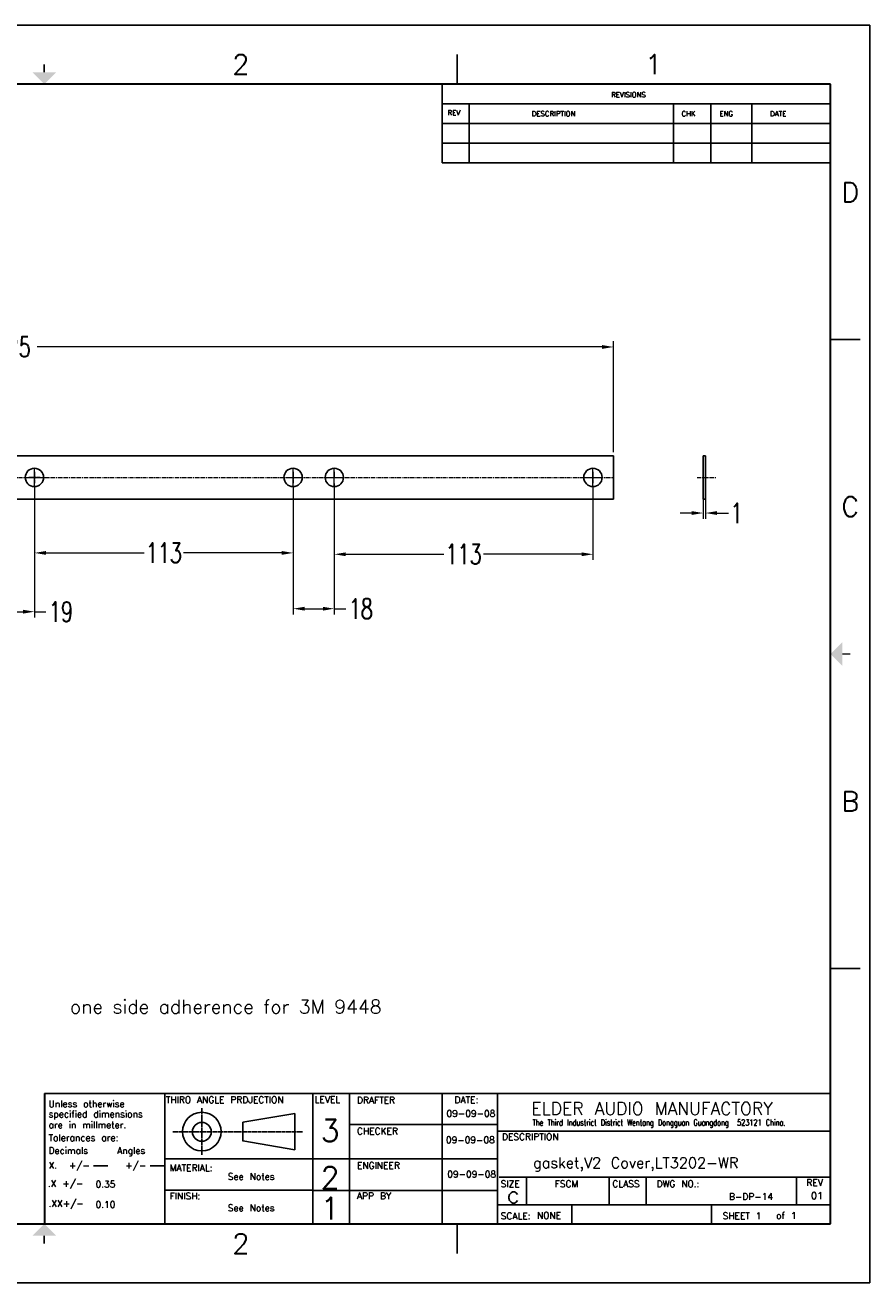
# Model space of a CAD drawing. Extents: x 1930 to 2658, y -78 to 472.
# Tile 2 of 2: x 2289 to 2658, y -78 to 472. Entities that reach past the tile are written whole.
import ezdxf
from ezdxf.enums import TextEntityAlignment as Align

# ---------------------------------------------------------------- set-up
doc = ezdxf.new("R2010")
doc.units = 0
doc.header["$LTSCALE"] = 2.5
doc.header["$MEASUREMENT"] = 0
doc.linetypes.add('CENTER', pattern=[0.6, 0.375, -0.075, 0.075, -0.075])
doc.layers.get('0').update_dxf_attribs({"linetype": 'CONTINUOUS'})
doc.layers.get('Defpoints').update_dxf_attribs({"linetype": 'CONTINUOUS'})
for name, color, linetype in [('5标注', 1, 'CONTINUOUS'), ('6文本', 5, 'CONTINUOUS'), ('DEFAULT_1', 7, 'CENTER'), ('Title Block', 7, 'CONTINUOUS')]:
    doc.layers.add(name, color=color, linetype=linetype)
doc.layers.add('center', color=1, linetype='CENTER', lineweight=5)
doc.styles.add('Roman', font='romans')
doc.styles.add('SIMPLEX', font='simplex')
doc.styles.get("Standard").update_dxf_attribs({"font": 'txt', "bigfont": 'gbcbig.shx'})
doc.styles.add('TXT', font='txt.shx', dxfattribs={"width": 0.7, "bigfont": 'INTECAD.SHX'})
doc.dimstyles.new('标准样式', dxfattribs={"dimscale": 2.5, "dimtxt": 3.5, "dimasz": 2, "dimexe": 1, "dimexo": 0, "dimgap": 1, "dimtad": 0, "dimtoh": 1, "dimdec": 1, "dimdsep": 46, "dimtxsty": 'TXT', "dimsah": 1, "dimcen": 0.09, "dimclrd": 5, "dimclre": 252, "dimadec": 0, "dimazin": 0, "dimtfac": 1, "dimtdec": 1, "dimtofl": 0, "dimtmove": 0, "dimatfit": 3, "dimfxl": 0, "dimtzin": 0, "dimlwd": 13, "dimlwe": 13, "dimarcsym": 0})

# ---------------------------------------------------------------- blocks, each defined once
blk = doc.blocks.new('*D23')
at = {"layer": '5标注', "color": 252, "lineweight": 13}
for p, q in [((2585.26, 264.87), (2585.26, 256.32)), ((2586.26, 264.87), (2586.26, 256.32))]:
    blk.add_line(p, q, dxfattribs=at)
at = {"layer": '5标注', "color": 5, "lineweight": 13}
for p, q in [((2580.26, 258.82), (2575.26, 258.82)), ((2591.26, 258.82), (2596.26, 258.82))]:
    blk.add_line(p, q, dxfattribs=at)
at = {"layer": '5标注', "color": 5}
for points in [[(2580.26, 259.65), (2580.26, 257.98), (2585.26, 258.82)], [(2591.26, 259.65), (2591.26, 257.98), (2586.26, 258.82)]]:
    blk.add_solid(points, dxfattribs=at)
at = {"layer": 'Defpoints', "color": 0}
for p in [(2585.26, 264.87), (2586.26, 264.87), (2586.26, 258.82)]:
    blk.add_point(p, dxfattribs=at)
at = {"layer": '5标注', "color": 0, "insert": (2599.79, 258.82), "char_height": 8.75, "attachment_point": 5, "style": 'TXT'}
blk.add_mtext('1', dxfattribs=at)
blk = doc.blocks.new('*D21')
at = {"layer": '5标注', "color": 252, "lineweight": 13}
for p, q in [((2274.1, 270.24), (2274.1, 213.2)), ((2293.1, 270.24), (2293.1, 213.2))]:
    blk.add_line(p, q, dxfattribs=at)
at = {"layer": '5标注', "color": 5, "lineweight": 13}
for p, q in [((2279.1, 215.7), (2288.1, 215.7)), ((2293.1, 215.7), (2298.1, 215.7))]:
    blk.add_line(p, q, dxfattribs=at)
at = {"layer": '5标注', "color": 5}
for points in [[(2279.1, 216.54), (2279.1, 214.87), (2274.1, 215.7)], [(2288.1, 216.54), (2288.1, 214.87), (2293.1, 215.7)]]:
    blk.add_solid(points, dxfattribs=at)
at = {"layer": 'Defpoints', "color": 0}
for p in [(2274.1, 270.24), (2293.1, 270.24), (2293.1, 215.7)]:
    blk.add_point(p, dxfattribs=at)
at = {"layer": '5标注', "color": 0, "insert": (2304.69, 215.7), "char_height": 8.75, "attachment_point": 5, "style": 'TXT'}
blk.add_mtext('19', dxfattribs=at)
blk = doc.blocks.new('*D16')
at = {"layer": '5标注', "color": 252, "lineweight": 13}
for p, q in [((2021.1, 285.46), (2021.1, 333.89)), ((2546.1, 285.46), (2546.1, 333.89))]:
    blk.add_line(p, q, dxfattribs=at)
at = {"layer": '5标注', "color": 5, "lineweight": 13}
for p, q in [((2026.1, 331.39), (2272.94, 331.39)), ((2541.1, 331.39), (2294.27, 331.39))]:
    blk.add_line(p, q, dxfattribs=at)
at = {"layer": '5标注', "color": 5}
for points in [[(2026.1, 332.22), (2026.1, 330.56), (2021.1, 331.39)], [(2541.1, 332.22), (2541.1, 330.56), (2546.1, 331.39)]]:
    blk.add_solid(points, dxfattribs=at)
at = {"layer": 'Defpoints', "color": 0}
for p in [(2546.1, 331.39), (2021.1, 285.46), (2546.1, 285.46)]:
    blk.add_point(p, dxfattribs=at)
at = {"layer": '5标注', "color": 0, "insert": (2283.6, 331.39), "char_height": 8.75, "attachment_point": 5, "style": 'TXT'}
blk.add_mtext('525', dxfattribs=at)
blk = doc.blocks.new('*D15')
at = {"layer": '5标注', "color": 252, "lineweight": 13}
for p, q in [((2293.1, 270.24), (2293.1, 238.9)), ((2406.1, 270.24), (2406.1, 238.9))]:
    blk.add_line(p, q, dxfattribs=at)
at = {"layer": '5标注', "color": 5, "lineweight": 13}
for p, q in [((2298.1, 241.4), (2340.98, 241.4)), ((2401.1, 241.4), (2358.23, 241.4))]:
    blk.add_line(p, q, dxfattribs=at)
at = {"layer": '5标注', "color": 5}
for points in [[(2298.1, 242.23), (2298.1, 240.56), (2293.1, 241.4)], [(2401.1, 242.23), (2401.1, 240.56), (2406.1, 241.4)]]:
    blk.add_solid(points, dxfattribs=at)
at = {"layer": 'Defpoints', "color": 0}
for p in [(2293.1, 270.24), (2406.1, 270.24), (2406.1, 241.4)]:
    blk.add_point(p, dxfattribs=at)
at = {"layer": '5标注', "color": 0, "insert": (2349.6, 241.4), "char_height": 8.75, "attachment_point": 5, "style": 'TXT'}
blk.add_mtext('113', dxfattribs=at)
blk = doc.blocks.new('*D14')
at = {"layer": '5标注', "color": 252, "lineweight": 13}
for p, q in [((2406.1, 270.24), (2406.1, 214.52)), ((2424.1, 270.24), (2424.1, 214.52))]:
    blk.add_line(p, q, dxfattribs=at)
at = {"layer": '5标注', "color": 5, "lineweight": 13}
for p, q in [((2411.1, 217.02), (2419.1, 217.02)), ((2424.1, 217.02), (2429.1, 217.02))]:
    blk.add_line(p, q, dxfattribs=at)
at = {"layer": '5标注', "color": 5}
for points in [[(2411.1, 217.85), (2411.1, 216.18), (2406.1, 217.02)], [(2419.1, 217.85), (2419.1, 216.18), (2424.1, 217.02)]]:
    blk.add_solid(points, dxfattribs=at)
at = {"layer": 'Defpoints', "color": 0}
for p in [(2406.1, 270.24), (2424.1, 270.24), (2424.1, 217.02)]:
    blk.add_point(p, dxfattribs=at)
at = {"layer": '5标注', "color": 0, "insert": (2435.69, 217.02), "char_height": 8.75, "attachment_point": 5, "style": 'TXT'}
blk.add_mtext('18', dxfattribs=at)
blk = doc.blocks.new('*D13')
at = {"layer": '5标注', "color": 252, "lineweight": 13}
for p, q in [((2424.1, 271.77), (2424.1, 238.3)), ((2537.1, 270.24), (2537.1, 238.3))]:
    blk.add_line(p, q, dxfattribs=at)
at = {"layer": '5标注', "color": 5, "lineweight": 13}
for p, q in [((2429.1, 240.8), (2471.98, 240.8)), ((2532.1, 240.8), (2489.23, 240.8))]:
    blk.add_line(p, q, dxfattribs=at)
at = {"layer": '5标注', "color": 5}
for points in [[(2429.1, 241.63), (2429.1, 239.97), (2424.1, 240.8)], [(2532.1, 241.63), (2532.1, 239.97), (2537.1, 240.8)]]:
    blk.add_solid(points, dxfattribs=at)
at = {"layer": 'Defpoints', "color": 0}
for p in [(2424.1, 271.77), (2537.1, 270.24), (2537.1, 240.8)]:
    blk.add_point(p, dxfattribs=at)
at = {"layer": '5标注', "color": 0, "insert": (2480.6, 240.8), "char_height": 8.75, "attachment_point": 5, "style": 'TXT'}
blk.add_mtext('113', dxfattribs=at)

msp = doc.modelspace()

# ---------------------------------------------------------------- linework, layer by layer
at = {"color": 7, "linetype": 'Continuous'}
for p, q in [((2546.1, 283.87), (2021.1, 283.87)), ((2546.1, 264.87), (2546.1, 283.87)), ((2585.26, 264.87), (2585.26, 283.87)), ((2586.26, 283.87), (2585.26, 283.87)), ((2586.26, 264.87), (2586.26, 283.87)), ((2021.1, 264.87), (2546.1, 264.87)), ((2586.26, 264.87), (2585.26, 264.87))]:
    msp.add_line(p, q, dxfattribs=at)
at = {"lineweight": 30}
msp.add_line((2297.55, 5.1), (2297.55, -51.82), dxfattribs=at)
for p, q in [((2297.55, 5.1), (2640.89, 5.1)), ((2350.08, 5.1), (2350.08, -51.82)), ((2414.7, 5.1), (2414.7, -51.45)), ((2430.77, 4.73), (2430.77, -51.82)), ((2471.29, 4.73), (2471.29, -51.82)), ((2495.39, 4.73), (2495.39, -51.82)), ((2431.13, -8.4), (2495.39, -8.4)), ((2495.75, -11.32), (2640.89, -11.32)), ((2350.08, -23.36), (2495.75, -23.36)), ((2496.12, -31.39), (2640.89, -31.39)), ((2508.08, -31.38), (2508.08, -43.34)), ((2544.13, -31.7), (2544.13, -43.34)), ((2560.35, -31.54), (2560.35, -43.34)), ((2626.09, -31.54), (2626.09, -43.5)), ((2350.08, -37.06), (2414.7, -37.06)), ((2414.7, -37.23), (2495.02, -37.23)), ((2495.75, -43.43), (2640.89, -43.43)), ((2527.92, -43.34), (2527.92, -51.68))]:
    msp.add_line(p, q)
at = {"linetype": 'CENTER'}
for p, q in [((2366.23, -1.32), (2366.23, -21.6)), ((2353.52, -11.58), (2410.3, -11.58))]:
    msp.add_line(p, q, dxfattribs=at)
at = {"linetype": 'Continuous'}
for p, q in [((2384.08, -7.4), (2406.82, -3.53)), ((2406.82, -3.53), (2406.82, -19.47)), ((2384.08, -15.6), (2384.08, -7.4)), ((2406.82, -19.47), (2384.08, -15.53))]:
    msp.add_line(p, q, dxfattribs=at)
at = {"color": 7, "linetype": 'Continuous'}
for centre in [(2293.1, 274.37), (2406.1, 274.37), (2424.1, 274.37), (2537.1, 274.37)]:
    msp.add_circle(centre, 4, dxfattribs=at)
at = {"linetype": 'Continuous'}
for centre, radius in [((2366.23, -11.5), 8.45), ((2366.23, -11.58), 4.11)]:
    msp.add_circle(centre, radius, dxfattribs=at)
at = {"layer": 'center', "color": 1, "linetype": 'CENTER', "ltscale": 0.8}
for p, q in [((2293.1, 270.37), (2293.1, 278.37)), ((2406.1, 270.37), (2406.1, 278.37)), ((2424.1, 270.37), (2424.1, 278.37)), ((2537.1, 270.37), (2537.1, 278.37)), ((2289.1, 274.37), (2297.1, 274.37)), ((2402.1, 274.37), (2410.1, 274.37)), ((2420.1, 274.37), (2428.1, 274.37)), ((2533.1, 274.37), (2541.1, 274.37))]:
    msp.add_line(p, q, dxfattribs=at)
at = {"layer": 'center', "color": 1, "linetype": 'CENTER', "ltscale": 1.9}
for p, q in [((2021.1, 274.37), (2546.1, 274.37)), ((2582.64, 274.37), (2590.79, 274.37))]:
    msp.add_line(p, q, dxfattribs=at)
at = {"layer": 'DEFAULT_1', "color": 2, "linetype": 'CENTER'}
for p, q in [((2293.1, 274.37), (2293.1, 276.91)), ((2406.1, 274.37), (2406.1, 276.91)), ((2424.1, 274.37), (2424.1, 276.91)), ((2537.1, 274.37), (2537.1, 276.91)), ((2293.1, 274.37), (2290.56, 274.37)), ((2293.1, 274.37), (2295.64, 274.37)), ((2293.1, 274.37), (2293.1, 271.83)), ((2406.1, 274.37), (2406.1, 271.83)), ((2537.1, 274.37), (2537.1, 271.83))]:
    msp.add_line(p, q, dxfattribs=at)
at = {"layer": 'Title Block'}
for p, q in [((2658.06, 472.02), (1936.71, 472.02)), ((2658.06, -77.58), (2658.06, 472.02)), ((2477.73, 446.26), (2477.73, 459.14)), ((2471.19, 446.26), (2471.19, 411.91)), ((2471.19, 437.67), (2640.89, 437.67)), ((2483.08, 411.91), (2483.08, 437.67)), ((2572.32, 411.91), (2572.32, 437.67)), ((2588.57, 411.91), (2588.57, 437.67)), ((2606.54, 411.91), (2606.54, 437.67)), ((2471.19, 429.08), (2640.89, 429.08)), ((2471.19, 420.5), (2640.89, 420.5)), ((2471.19, 411.91), (2640.89, 411.91)), ((2640.89, 334.62), (2653.77, 334.62)), ((2640.89, 59.82), (2653.77, 59.82)), ((2318.83, -26.38), (2325.18, -26.38)), ((2343.59, -26.38), (2349.62, -26.38)), ((2588.88, -51.82), (2588.88, -43.43)), ((2477.73, -64.7), (2477.73, -51.82)), ((1936.71, -77.58), (2658.06, -77.58))]:
    msp.add_line(p, q, dxfattribs=at)
at = {"layer": 'Title Block', "lineweight": 30}
for p, q in [((2640.89, 446.26), (1953.88, 446.26)), ((2640.89, -51.82), (2640.89, 446.26)), ((1953.88, -51.82), (2640.89, -51.82))]:
    msp.add_line(p, q, dxfattribs=at)
at = {"layer": 'Title Block', "const_width": 0.687}
for points in [[(2297.39, 454.85), (2297.39, 451.41)], [(2649.48, 197.22), (2646.04, 197.22)], [(2297.39, -60.41), (2297.39, -56.97)]]:
    msp.add_lwpolyline(points, dxfattribs=at)
at = {"layer": 'Title Block'}
for points in [[(2292.23, 451.41), (2302.54, 451.41), (2297.39, 446.26)], [(2646.04, 192.07), (2646.04, 202.37), (2640.89, 197.22)], [(2292.23, -56.97), (2302.54, -56.97), (2297.39, -51.82)]]:
    msp.add_solid(points, dxfattribs=at)

# ---------------------------------------------------------------- texts
at = {"layer": '6文本', "style": 'Roman'}
for s, p in [('2', (2383.26, 454.85)), ('1', (2563.6, 454.85)), ('D', (2649.48, 399.03)), ('C', (2649.48, 261.63)), ('B', (2649.48, 132.81)), ('2', (2383.26, -60.41))]:
    msp.add_text(s, height=8.59, dxfattribs=at).set_placement(p, align=Align.MIDDLE_CENTER)
at = {"layer": '6文本'}
for s, height, style, p in [('REVISIONS', 2.233, 'Roman', (2545.06, 440.51)), ('REV', 2.233, 'Roman', (2473.57, 432.67)), ('DESCRIPTION', 2.2328, 'Roman', (2510.36, 432.19)), ('CHK', 2.233, 'Roman', (2575.79, 432.19)), ('ENG', 2.233, 'Roman', (2592.37, 432.19)), ('DATE', 2.233, 'Roman', (2614.49, 432.19)), ('one side adherence for 3M 9448', 6.0283, 'SIMPLEX', (2308.59, 40.08))]:
    msp.add_text(s, height=height, dxfattribs=dict(at, style=style)).set_placement(p)
for s, height, p in [('Unless otherwise', 2.8956, (2299.26, -0.79)), ('THIRO ANGLE PRDJECTION', 2.8956, (2350.49, 0.97)), ('LEVEL', 2.896, (2415.52, 1.15)), ('DRAFTER', 2.896, (2434, 0.82)), ('DATE:', 2.896, (2476.62, 0.99)), ('ELDER AUDIO MANUFACTORY', 5.472, (2510.23, -4.16)), ('specified dimensions', 2.8956, (2299.26, -5.27)), ('09-09-08', 2.896, (2473.1, -5.01)), ('are in millmeter.', 2.8956, (2299.26, -10.03)), ('3', 9.65, (2418.12, -15.87)), ('CHECKER', 2.896, (2434, -12.69)), ('Tolerances are:', 2.8956, (2299.26, -15.63)), ('09-09-08', 2.896, (2472.88, -16.55)), ('DESCRIPTION', 2.8956, (2497.36, -15.18)), ('Decimals    Angles', 2.8956, (2299.26, -21.23)), ('X.  +/-', 2.896, (2299.26, -27.67)), ('+/-', 2.896, (2332.76, -27.67)), ('MATERIAL:', 2.896, (2352.17, -28.79)), ('2', 9.65, (2418.12, -36.47)), ('ENGINEER', 2.896, (2434, -27.72)), ('.X +/-', 2.896, (2298.98, -35.59)), ('0.35', 2.896, (2319.79, -35.9)), ('See Notes', 2.896, (2377.58, -32.57)), ('09-09-08', 2.896, (2473.44, -31.53)), ('SIZE', 2.896, (2496.77, -35.74)), ('FSCM', 2.896, (2520.39, -35.74)), ('CLASS', 2.896, (2545.56, -35.74)), ('DWG NO.:', 2.896, (2564.91, -35.76)), ('REV', 2.896, (2630.37, -35.24)), ('FINISH:', 2.896, (2352.17, -41.08)), ('APP BY', 2.896, (2434, -41.01)), ('c', 7.24, (2499.46, -42.7)), ('B-DP-14', 2.896, (2596.53, -41.32)), ('.XX+/-', 2.896, (2299.26, -44.36)), ('0.10', 2.896, (2319.79, -44.78)), ('See Notes', 2.896, (2377.58, -46.27)), ('1', 9.65, (2418.12, -49.84)), ('SCALE:', 2.896, (2496.83, -49.81)), ('NONE', 2.896, (2512.64, -49.54)), ('SHEET 1', 2.896, (2593.73, -49.71)), ('of 1', 2.896, (2617.14, -49.6))]:
    msp.add_text(s, height=height, dxfattribs=at).set_placement(p)
at = {"layer": '6文本', "width": 0.65}
msp.add_text('The Third Industrict District Wentang Dongguan Guangdong  523121 China.', height=2.736, dxfattribs=at).set_placement((2510.71, -8.88))
at = {"layer": '6文本', "color": 0, "linetype": 'Continuous', "oblique": 0}
msp.add_text('01', height=3.073, dxfattribs=at).set_placement((2632.39, -41.06))
at = {"layer": '6文本', "insert": (2510.93, -22.8), "char_height": 4.633, "attachment_point": 1}
msp.add_mtext('gasket,V2 Cover,LT3202-WR', dxfattribs=at)

# ---------------------------------------------------------------- dimensions: what is measured, and where the dimension line sits
at = {"layer": '5标注'}
for base, p1, p2, picture, middle in [((2546.1, 331.39), (2021.1, 285.46), (2546.1, 285.46), '*D16', (2283.6, 331.39)), ((2293.1, 215.7), (2274.1, 270.24), (2293.1, 270.24), '*D21', (2304.69, 215.7)), ((2406.1, 241.4), (2293.1, 270.24), (2406.1, 270.24), '*D15', (2349.6, 241.4)), ((2424.1, 217.02), (2406.1, 270.24), (2424.1, 270.24), '*D14', (2435.69, 217.02)), ((2537.1, 240.8), (2424.1, 271.77), (2537.1, 270.24), '*D13', (2480.6, 240.8))]:
    dim = msp.add_linear_dim(base=base, p1=p1, p2=p2, dimstyle='标准样式', dxfattribs=at)
    dim.commit()
    dim.dimension.update_dxf_attribs({"geometry": picture, "text_midpoint": middle})
dim = msp.add_linear_dim(base=(2586.26, 258.82), p1=(2585.26, 264.87), p2=(2586.26, 264.87), dimstyle='标准样式', override={"dimscale": 2.5}, dxfattribs=at)
dim.commit()
dim.dimension.update_dxf_attribs({"geometry": '*D23', "text_midpoint": (2599.79, 258.82)})

doc.saveas('drawing.dxf')
